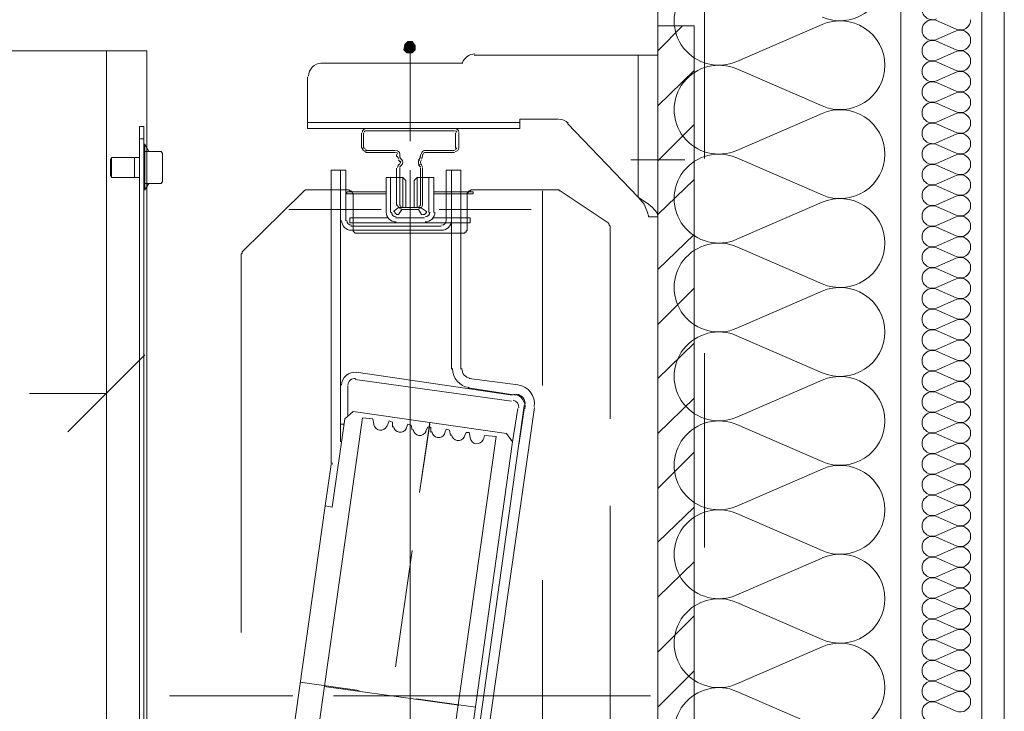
# Model space of a CAD drawing. Header units: millimetres. Extents: x 204754 to 495640, y -178579 to -98814.
# Tile 46 of 179: x 220540 to 221147, y -124961 to -124534. Entities that reach past the tile are written whole.
import ezdxf

# ---------------------------------------------------------------- set-up
doc = ezdxf.new("R2010")
doc.units = ezdxf.units.MM
doc.header["$MEASUREMENT"] = 0
doc.linetypes.add('Przerywana', pattern=[240, 120, -120])
doc.layers.get('0').update_dxf_attribs({"color": 252, "lineweight": 5})
for name, color, linetype, lineweight in [('Nowe_320-W Umeblowanie_Nr_pióra__103', 252, 'Continuous', 5), ('Nowe_320-W Umeblowanie_Nr_pióra__181', 252, 'Continuous', 5), ('Nowe_820-G Rysunki Obrazki_Nr_pióra__1', 252, 'Continuous', 5), ('Nowe_820-G Rysunki Obrazki_Nr_pióra__161', 252, 'Continuous', 5), ('Nowe_820-G Rysunki Obrazki_Nr_pióra__27', 252, 'Continuous', 5), ('Nowe_Nowe_220(1)-A Ściany zewnętrzne_Nr_pióra__103', 252, 'Continuous', 5), ('Nowe_Nowe_220(1)-A Ściany zewnętrzne_Nr_pióra__57', 252, 'Continuous', 5)]:
    doc.layers.add(name, color=color, linetype=linetype, lineweight=lineweight)

# ---------------------------------------------------------------- blocks, each defined once
blk = doc.blocks.new('podkład 20251118')
at = {"layer": 'Nowe_820-G Rysunki Obrazki_Nr_pióra__1', "linetype": 'Continuous', "lineweight": 5}
for points in [[(220777.6, -124549.26), (220776.96, -124552.46), (220780.8, -124551.18)], [(220776.96, -124552.46), (220778.88, -124554.37), (220780.8, -124551.18)], [(220780.8, -124551.18), (220779.52, -124547.34), (220777.6, -124549.26)], [(220778.88, -124554.37), (220782.07, -124554.37), (220780.8, -124551.18)], [(220782.07, -124547.34), (220779.52, -124547.34), (220780.8, -124551.18)], [(220783.99, -124549.9), (220782.07, -124547.34), (220780.8, -124551.18)], [(220780.8, -124551.18), (220783.99, -124552.46), (220783.99, -124549.9)], [(220782.07, -124554.37), (220783.99, -124552.46), (220780.8, -124551.18)]]:
    blk.add_hatch(color=252, dxfattribs=at).paths.add_polyline_path(points)
at = {"color": 252, "linetype": 'Continuous', "lineweight": 5}
for p, q in [((220569.66, -124788.15), (220617.16, -124740.65)), ((220593.41, -124764.4), (220545.91, -124764.4))]:
    blk.add_line(p, q, dxfattribs=at)
at = {"layer": 'Nowe_320-W Umeblowanie_Nr_pióra__103', "color": 252, "linetype": 'Continuous', "lineweight": 5}
for p, q in [((221035, -124536.83), (220982.47, -124559.64)), ((220982.47, -124564.25), (221035, -124587.07)), ((221035, -124591.68), (220982.47, -124614.5)), ((220982.47, -124619.1), (221035, -124641.92)), ((221035, -124646.53), (220982.47, -124669.35)), ((220982.47, -124673.96), (221035, -124696.77)), ((221035, -124701.38), (220982.47, -124724.2)), ((220982.47, -124728.81), (221035, -124751.63)), ((221035, -124756.23), (220982.47, -124779.05)), ((220982.47, -124783.66), (221035, -124806.48)), ((221035, -124811.09), (220982.47, -124833.9)), ((220982.47, -124838.51), (221035, -124861.33)), ((221035, -124865.94), (220982.47, -124888.76)), ((220982.47, -124893.36), (221035, -124916.18)), ((221035, -124920.79), (220982.47, -124943.61)), ((220982.47, -124948.22), (221035, -124971.04))]:
    blk.add_line(p, q, dxfattribs=at)
at = {"layer": 'Nowe_320-W Umeblowanie_Nr_pióra__103', "color": 252, "linetype": 'Continuous', "lineweight": 5, "extrusion": (0, 0, -1)}
for centre, major_axis, start_param, end_param in [((220971.38, -124534.52), (-27.65, 0), 4.299595, 8.266775), ((221046.09, -124507.1), (27.65, 0), 0, 1.98359), ((221046.09, -124561.95), (27.65, 0), 4.299596, 6.283185), ((220971.38, -124589.37), (-27.65, 0), 4.299595, 8.266775), ((221046.09, -124561.95), (27.65, 0), 0, 1.98359), ((221046.09, -124616.8), (27.65, 0), 4.299596, 6.283185), ((220971.38, -124644.23), (27.65, 0), 1.158002, 5.125182), ((221046.09, -124616.8), (27.65, 0), 0, 1.98359), ((221046.09, -124671.65), (-27.65, 0), 1.158003, 3.141593), ((220971.38, -124699.08), (-27.65, 0), 4.299595, 8.266775), ((221046.09, -124671.65), (27.65, 0), 0, 1.98359), ((221046.09, -124726.5), (-27.65, 0), 1.158003, 3.141593), ((220971.38, -124753.93), (-27.65, 0), 4.299595, 8.266775), ((221046.09, -124726.51), (27.65, 0), 0, 1.98359), ((221046.09, -124781.36), (27.65, 0), 4.299596, 6.283185), ((220971.38, -124808.78), (-27.65, 0), 4.299595, 8.266775), ((221046.09, -124781.36), (27.65, 0), 0, 1.98359), ((221046.09, -124836.21), (27.65, 0), 4.299596, 6.283185), ((220971.38, -124863.63), (27.65, 0), 1.158002, 5.125182), ((221046.09, -124836.21), (27.65, 0), 0, 1.98359), ((221046.09, -124891.06), (-27.65, 0), 1.158003, 3.141593), ((220971.38, -124918.49), (-27.65, 0), 4.299595, 8.266775), ((221046.09, -124891.06), (27.65, 0), 0, 1.98359), ((221046.09, -124945.91), (-27.65, 0), 1.158003, 3.141593), ((220971.38, -124973.34), (-27.65, 0), 4.299595, 8.266775), ((221046.09, -124945.91), (27.65, 0), 0, 1.98359)]:
    blk.add_ellipse(centre, major_axis=major_axis, ratio=0.991967, start_param=start_param, end_param=end_param, dxfattribs=at)
at = {"layer": 'Nowe_320-W Umeblowanie_Nr_pióra__181', "color": 252, "linetype": 'Continuous', "lineweight": 5}
for p, q in [((221105.67, -124534.41), (221117.8, -124539.71)), ((221105.67, -124534.41), (221117.8, -124539.71)), ((221105.67, -124534.41), (221117.8, -124539.71)), ((221117.8, -124540.78), (221105.67, -124546.08)), ((221117.8, -124540.78), (221105.67, -124546.08)), ((221117.8, -124540.78), (221105.67, -124546.08)), ((221105.67, -124547.15), (221117.8, -124552.46)), ((221105.67, -124547.15), (221117.8, -124552.46)), ((221105.67, -124547.15), (221117.8, -124552.46)), ((221117.8, -124553.53), (221105.67, -124558.83)), ((221117.8, -124553.53), (221105.67, -124558.83)), ((221117.8, -124553.53), (221105.67, -124558.83)), ((221105.67, -124559.9), (221117.8, -124565.21)), ((221105.67, -124559.9), (221117.8, -124565.21)), ((221105.67, -124559.9), (221117.8, -124565.21)), ((221117.8, -124566.28), (221105.67, -124571.58)), ((221117.8, -124566.28), (221105.67, -124571.58)), ((221117.8, -124566.28), (221105.67, -124571.58)), ((221105.67, -124572.65), (221117.8, -124577.95)), ((221105.67, -124572.65), (221117.8, -124577.95)), ((221105.67, -124572.65), (221117.8, -124577.95)), ((221117.8, -124579.02), (221105.67, -124584.33)), ((221117.8, -124579.02), (221105.67, -124584.33)), ((221117.8, -124579.02), (221105.67, -124584.33)), ((221105.67, -124585.4), (221117.8, -124590.7)), ((221105.67, -124585.4), (221117.8, -124590.7)), ((221105.67, -124585.4), (221117.8, -124590.7)), ((221117.8, -124591.77), (221105.67, -124597.08)), ((221117.8, -124591.77), (221105.67, -124597.08)), ((221117.8, -124591.77), (221105.67, -124597.08)), ((221105.67, -124598.15), (221117.8, -124603.45)), ((221105.67, -124598.15), (221117.8, -124603.45)), ((221105.67, -124598.15), (221117.8, -124603.45)), ((221117.8, -124604.52), (221105.67, -124609.82)), ((221117.8, -124604.52), (221105.67, -124609.82)), ((221117.8, -124604.52), (221105.67, -124609.82)), ((221105.67, -124610.9), (221117.8, -124616.2)), ((221105.67, -124610.9), (221117.8, -124616.2)), ((221105.67, -124610.9), (221117.8, -124616.2)), ((221117.8, -124617.27), (221105.67, -124622.57)), ((221117.8, -124617.27), (221105.67, -124622.57)), ((221117.8, -124617.27), (221105.67, -124622.57)), ((221105.67, -124623.64), (221117.8, -124628.95)), ((221105.67, -124623.64), (221117.8, -124628.95)), ((221105.67, -124623.64), (221117.8, -124628.95)), ((221117.8, -124630.02), (221105.67, -124635.32)), ((221117.8, -124630.02), (221105.67, -124635.32)), ((221117.8, -124630.02), (221105.67, -124635.32)), ((221105.67, -124636.39), (221117.8, -124641.7)), ((221105.67, -124636.39), (221117.8, -124641.7)), ((221105.67, -124636.39), (221117.8, -124641.7)), ((221117.8, -124642.77), (221105.67, -124648.07)), ((221117.8, -124642.77), (221105.67, -124648.07)), ((221117.8, -124642.77), (221105.67, -124648.07)), ((221105.67, -124649.14), (221117.8, -124654.44)), ((221105.67, -124649.14), (221117.8, -124654.44)), ((221105.67, -124649.14), (221117.8, -124654.44)), ((221117.8, -124655.51), (221105.67, -124660.82)), ((221117.8, -124655.51), (221105.67, -124660.82)), ((221117.8, -124655.51), (221105.67, -124660.82)), ((221105.67, -124661.89), (221117.8, -124667.19)), ((221105.67, -124661.89), (221117.8, -124667.19)), ((221105.67, -124661.89), (221117.8, -124667.19)), ((221117.8, -124668.26), (221105.67, -124673.57)), ((221117.8, -124668.26), (221105.67, -124673.57)), ((221117.8, -124668.26), (221105.67, -124673.57)), ((221105.67, -124674.64), (221117.8, -124679.94)), ((221105.67, -124674.64), (221117.8, -124679.94)), ((221105.67, -124674.64), (221117.8, -124679.94)), ((221117.8, -124681.01), (221105.67, -124686.31)), ((221117.8, -124681.01), (221105.67, -124686.31)), ((221117.8, -124681.01), (221105.67, -124686.31)), ((221105.67, -124687.39), (221117.8, -124692.69)), ((221105.67, -124687.39), (221117.8, -124692.69)), ((221105.67, -124687.39), (221117.8, -124692.69)), ((221117.8, -124693.76), (221105.67, -124699.06)), ((221117.8, -124693.76), (221105.67, -124699.06)), ((221117.8, -124693.76), (221105.67, -124699.06)), ((221105.67, -124700.13), (221117.8, -124705.44)), ((221105.67, -124700.13), (221117.8, -124705.44)), ((221105.67, -124700.13), (221117.8, -124705.44)), ((221117.8, -124706.51), (221105.67, -124711.81)), ((221117.8, -124706.51), (221105.67, -124711.81)), ((221117.8, -124706.51), (221105.67, -124711.81)), ((221105.67, -124712.88), (221117.8, -124718.18)), ((221105.67, -124712.88), (221117.8, -124718.18)), ((221105.67, -124712.88), (221117.8, -124718.18)), ((221117.8, -124719.26), (221105.67, -124724.56)), ((221117.8, -124719.26), (221105.67, -124724.56)), ((221117.8, -124719.26), (221105.67, -124724.56)), ((221105.67, -124725.63), (221117.8, -124730.93)), ((221105.67, -124725.63), (221117.8, -124730.93)), ((221105.67, -124725.63), (221117.8, -124730.93)), ((221117.8, -124732), (221105.67, -124737.31)), ((221117.8, -124732), (221105.67, -124737.31)), ((221117.8, -124732), (221105.67, -124737.31)), ((221105.67, -124738.38), (221117.8, -124743.68)), ((221105.67, -124738.38), (221117.8, -124743.68)), ((221105.67, -124738.38), (221117.8, -124743.68)), ((221117.8, -124744.75), (221105.67, -124750.06)), ((221117.8, -124744.75), (221105.67, -124750.06)), ((221117.8, -124744.75), (221105.67, -124750.06)), ((221105.67, -124751.13), (221117.8, -124756.43)), ((221105.67, -124751.13), (221117.8, -124756.43)), ((221105.67, -124751.13), (221117.8, -124756.43)), ((221117.8, -124757.5), (221105.67, -124762.8)), ((221117.8, -124757.5), (221105.67, -124762.8)), ((221117.8, -124757.5), (221105.67, -124762.8)), ((221105.67, -124763.87), (221117.8, -124769.18)), ((221105.67, -124763.87), (221117.8, -124769.18)), ((221105.67, -124763.87), (221117.8, -124769.18)), ((221117.8, -124770.25), (221105.67, -124775.55)), ((221117.8, -124770.25), (221105.67, -124775.55)), ((221117.8, -124770.25), (221105.67, -124775.55)), ((221105.67, -124776.62), (221117.8, -124781.93)), ((221105.67, -124776.62), (221117.8, -124781.93)), ((221105.67, -124776.62), (221117.8, -124781.93)), ((221117.8, -124783), (221105.67, -124788.3)), ((221117.8, -124783), (221105.67, -124788.3)), ((221117.8, -124783), (221105.67, -124788.3)), ((221105.67, -124789.37), (221117.8, -124794.67)), ((221105.67, -124789.37), (221117.8, -124794.67)), ((221105.67, -124789.37), (221117.8, -124794.67)), ((221117.8, -124795.74), (221105.67, -124801.05)), ((221117.8, -124795.74), (221105.67, -124801.05)), ((221117.8, -124795.74), (221105.67, -124801.05)), ((221105.67, -124802.12), (221117.8, -124807.42)), ((221105.67, -124802.12), (221117.8, -124807.42)), ((221105.67, -124802.12), (221117.8, -124807.42)), ((221117.8, -124808.49), (221105.67, -124813.8)), ((221117.8, -124808.49), (221105.67, -124813.8)), ((221117.8, -124808.49), (221105.67, -124813.8)), ((221105.67, -124814.87), (221117.8, -124820.17)), ((221105.67, -124814.87), (221117.8, -124820.17)), ((221105.67, -124814.87), (221117.8, -124820.17)), ((221117.8, -124821.24), (221105.67, -124826.54)), ((221117.8, -124821.24), (221105.67, -124826.54)), ((221117.8, -124821.24), (221105.67, -124826.54)), ((221105.67, -124827.62), (221117.8, -124832.92)), ((221105.67, -124827.62), (221117.8, -124832.92)), ((221105.67, -124827.62), (221117.8, -124832.92)), ((221117.8, -124833.99), (221105.67, -124839.29)), ((221117.8, -124833.99), (221105.67, -124839.29)), ((221117.8, -124833.99), (221105.67, -124839.29)), ((221105.67, -124840.36), (221117.8, -124845.67)), ((221105.67, -124840.36), (221117.8, -124845.67)), ((221105.67, -124840.36), (221117.8, -124845.67)), ((221117.8, -124846.74), (221105.67, -124852.04)), ((221117.8, -124846.74), (221105.67, -124852.04)), ((221117.8, -124846.74), (221105.67, -124852.04)), ((221105.67, -124853.11), (221117.8, -124858.42)), ((221105.67, -124853.11), (221117.8, -124858.42)), ((221105.67, -124853.11), (221117.8, -124858.42)), ((221117.8, -124859.49), (221105.67, -124864.79)), ((221117.8, -124859.49), (221105.67, -124864.79)), ((221117.8, -124859.49), (221105.67, -124864.79)), ((221105.67, -124865.86), (221117.8, -124871.16)), ((221105.67, -124865.86), (221117.8, -124871.16)), ((221105.67, -124865.86), (221117.8, -124871.16)), ((221117.8, -124872.23), (221105.67, -124877.54)), ((221117.8, -124872.23), (221105.67, -124877.54)), ((221117.8, -124872.23), (221105.67, -124877.54)), ((221105.67, -124878.61), (221117.8, -124883.91)), ((221105.67, -124878.61), (221117.8, -124883.91)), ((221105.67, -124878.61), (221117.8, -124883.91)), ((221117.8, -124884.98), (221105.67, -124890.29)), ((221117.8, -124884.98), (221105.67, -124890.29)), ((221117.8, -124884.98), (221105.67, -124890.29)), ((221105.67, -124891.36), (221117.8, -124896.66)), ((221105.67, -124891.36), (221117.8, -124896.66)), ((221105.67, -124891.36), (221117.8, -124896.66)), ((221117.8, -124897.73), (221105.67, -124903.03)), ((221117.8, -124897.73), (221105.67, -124903.03)), ((221117.8, -124897.73), (221105.67, -124903.03)), ((221105.67, -124904.11), (221117.8, -124909.41)), ((221105.67, -124904.11), (221117.8, -124909.41)), ((221105.67, -124904.11), (221117.8, -124909.41)), ((221117.8, -124910.48), (221105.67, -124915.78)), ((221117.8, -124910.48), (221105.67, -124915.78)), ((221117.8, -124910.48), (221105.67, -124915.78)), ((221105.67, -124916.85), (221117.8, -124922.16)), ((221105.67, -124916.85), (221117.8, -124922.16)), ((221105.67, -124916.85), (221117.8, -124922.16)), ((221117.8, -124923.23), (221105.67, -124928.53)), ((221117.8, -124923.23), (221105.67, -124928.53)), ((221117.8, -124923.23), (221105.67, -124928.53)), ((221105.67, -124929.6), (221117.8, -124934.9)), ((221105.67, -124929.6), (221117.8, -124934.9)), ((221105.67, -124929.6), (221117.8, -124934.9)), ((221117.8, -124935.98), (221105.67, -124941.28)), ((221117.8, -124935.98), (221105.67, -124941.28)), ((221117.8, -124935.98), (221105.67, -124941.28)), ((221105.67, -124942.35), (221117.8, -124947.65)), ((221105.67, -124942.35), (221117.8, -124947.65)), ((221105.67, -124942.35), (221117.8, -124947.65)), ((221117.8, -124948.72), (221105.67, -124954.03)), ((221117.8, -124948.72), (221105.67, -124954.03)), ((221117.8, -124948.72), (221105.67, -124954.03)), ((221105.67, -124955.1), (221117.8, -124960.4)), ((221105.67, -124955.1), (221117.8, -124960.4)), ((221105.67, -124955.1), (221117.8, -124960.4))]:
    blk.add_line(p, q, dxfattribs=at)
at = {"layer": 'Nowe_320-W Umeblowanie_Nr_pióra__181', "color": 252, "linetype": 'Continuous', "lineweight": 5, "extrusion": (0, 0, -1)}
for centre, major_axis, start_param, end_param in [((221103.12, -124527.5), (-6.38, 0), 4.299595, 8.266775), ((221103.12, -124527.5), (-6.38, 0), 4.299595, 8.266775), ((221103.12, -124527.5), (-6.38, 0), 4.299595, 8.266775), ((221103.12, -124540.24), (6.38, 0), 1.158002, 5.125182), ((221103.12, -124540.24), (6.38, 0), 1.158002, 5.125182), ((221103.12, -124540.24), (6.38, 0), 1.158002, 5.125182), ((221120.35, -124533.87), (-6.38, 0), 3.141593, 5.125182), ((221120.35, -124533.87), (-6.38, 0), 3.141593, 5.125182), ((221120.35, -124533.87), (-6.38, 0), 3.141593, 5.125182), ((221120.35, -124546.62), (-6.38, 0), 1.158003, 3.141593), ((221120.35, -124546.62), (-6.38, 0), 1.158003, 3.141593), ((221120.35, -124546.62), (-6.38, 0), 1.158003, 3.141593), ((221103.12, -124552.99), (-6.38, 0), 4.299595, 8.266775), ((221103.12, -124552.99), (-6.38, 0), 4.299595, 8.266775), ((221103.12, -124552.99), (-6.38, 0), 4.299595, 8.266775), ((221120.35, -124546.62), (6.38, 0), 0, 1.98359), ((221120.35, -124546.62), (6.38, 0), 0, 1.98359), ((221120.35, -124546.62), (6.38, 0), 0, 1.98359), ((221120.35, -124559.37), (-6.38, 0), 1.158003, 3.141593), ((221120.35, -124559.37), (-6.38, 0), 1.158003, 3.141593), ((221120.35, -124559.37), (-6.38, 0), 1.158003, 3.141593), ((221103.12, -124565.74), (-6.38, 0), 4.299595, 8.266775), ((221103.12, -124565.74), (-6.38, 0), 4.299595, 8.266775), ((221103.12, -124565.74), (-6.38, 0), 4.299595, 8.266775), ((221120.35, -124559.37), (-6.38, 0), 3.141593, 5.125182), ((221120.35, -124559.37), (-6.38, 0), 3.141593, 5.125182), ((221120.35, -124559.37), (-6.38, 0), 3.141593, 5.125182), ((221120.35, -124572.12), (-6.38, 0), 1.158003, 3.141593), ((221120.35, -124572.12), (-6.38, 0), 1.158003, 3.141593), ((221120.35, -124572.12), (-6.38, 0), 1.158003, 3.141593), ((221103.12, -124578.49), (-6.38, 0), 4.299595, 8.266775), ((221103.12, -124578.49), (-6.38, 0), 4.299595, 8.266775), ((221103.12, -124578.49), (-6.38, 0), 4.299595, 8.266775), ((221120.35, -124572.12), (-6.38, 0), 3.141593, 5.125182), ((221120.35, -124572.12), (-6.38, 0), 3.141593, 5.125182), ((221120.35, -124572.12), (-6.38, 0), 3.141593, 5.125182), ((221120.35, -124584.86), (-6.38, 0), 1.158003, 3.141593), ((221120.35, -124584.86), (-6.38, 0), 1.158003, 3.141593), ((221120.35, -124584.86), (-6.38, 0), 1.158003, 3.141593), ((221103.12, -124591.24), (-6.38, 0), 4.299595, 8.266775), ((221103.12, -124591.24), (-6.38, 0), 4.299595, 8.266775), ((221103.12, -124591.24), (-6.38, 0), 4.299595, 8.266775), ((221120.35, -124584.86), (6.38, 0), 0, 1.98359), ((221120.35, -124584.86), (6.38, 0), 0, 1.98359), ((221120.35, -124584.86), (6.38, 0), 0, 1.98359), ((221120.35, -124597.61), (-6.38, 0), 1.158003, 3.141593), ((221120.35, -124597.61), (-6.38, 0), 1.158003, 3.141593), ((221120.35, -124597.61), (-6.38, 0), 1.158003, 3.141593), ((221103.12, -124603.99), (-6.38, 0), 4.299595, 8.266775), ((221103.12, -124603.99), (-6.38, 0), 4.299595, 8.266775), ((221103.12, -124603.99), (-6.38, 0), 4.299595, 8.266775), ((221120.35, -124597.61), (-6.38, 0), 3.141593, 5.125182), ((221120.35, -124597.61), (-6.38, 0), 3.141593, 5.125182), ((221120.35, -124597.61), (-6.38, 0), 3.141593, 5.125182), ((221120.35, -124610.36), (-6.38, 0), 1.158003, 3.141593), ((221120.35, -124610.36), (-6.38, 0), 1.158003, 3.141593), ((221120.35, -124610.36), (-6.38, 0), 1.158003, 3.141593), ((221103.12, -124616.73), (-6.38, 0), 4.299595, 8.266775), ((221103.12, -124616.73), (-6.38, 0), 4.299595, 8.266775), ((221103.12, -124616.73), (-6.38, 0), 4.299595, 8.266775), ((221120.35, -124610.36), (-6.38, 0), 3.141593, 5.125182), ((221120.35, -124610.36), (-6.38, 0), 3.141593, 5.125182), ((221120.35, -124610.36), (-6.38, 0), 3.141593, 5.125182), ((221120.35, -124623.11), (-6.38, 0), 1.158003, 3.141593), ((221120.35, -124623.11), (-6.38, 0), 1.158003, 3.141593), ((221120.35, -124623.11), (-6.38, 0), 1.158003, 3.141593), ((221103.12, -124629.48), (-6.38, 0), 4.299595, 8.266775), ((221103.12, -124629.48), (-6.38, 0), 4.299595, 8.266775), ((221103.12, -124629.48), (-6.38, 0), 4.299595, 8.266775), ((221120.35, -124623.11), (6.38, 0), 0, 1.98359), ((221120.35, -124623.11), (6.38, 0), 0, 1.98359), ((221120.35, -124623.11), (6.38, 0), 0, 1.98359), ((221120.35, -124635.86), (-6.38, 0), 1.158003, 3.141593), ((221120.35, -124635.86), (-6.38, 0), 1.158003, 3.141593), ((221120.35, -124635.86), (-6.38, 0), 1.158003, 3.141593), ((221103.12, -124642.23), (-6.38, 0), 4.299595, 8.266775), ((221103.12, -124642.23), (-6.38, 0), 4.299595, 8.266775), ((221103.12, -124642.23), (-6.38, 0), 4.299595, 8.266775), ((221120.35, -124635.86), (6.38, 0), 0, 1.98359), ((221120.35, -124635.86), (6.38, 0), 0, 1.98359), ((221120.35, -124635.86), (6.38, 0), 0, 1.98359), ((221120.35, -124648.6), (-6.38, 0), 1.158003, 3.141593), ((221120.35, -124648.6), (-6.38, 0), 1.158003, 3.141593), ((221120.35, -124648.6), (-6.38, 0), 1.158003, 3.141593), ((221103.12, -124654.98), (-6.38, 0), 4.299595, 8.266775), ((221103.12, -124654.98), (-6.38, 0), 4.299595, 8.266775), ((221103.12, -124654.98), (-6.38, 0), 4.299595, 8.266775), ((221120.35, -124648.6), (-6.38, 0), 3.141593, 5.125182), ((221120.35, -124648.6), (-6.38, 0), 3.141593, 5.125182), ((221120.35, -124648.6), (-6.38, 0), 3.141593, 5.125182), ((221120.35, -124661.35), (-6.38, 0), 1.158003, 3.141593), ((221120.35, -124661.35), (-6.38, 0), 1.158003, 3.141593), ((221120.35, -124661.35), (-6.38, 0), 1.158003, 3.141593), ((221103.12, -124667.73), (-6.38, 0), 4.299595, 8.266775), ((221103.12, -124667.73), (-6.38, 0), 4.299595, 8.266775), ((221103.12, -124667.73), (-6.38, 0), 4.299595, 8.266775), ((221120.35, -124661.35), (6.38, 0), 0, 1.98359), ((221120.35, -124661.35), (6.38, 0), 0, 1.98359), ((221120.35, -124661.35), (6.38, 0), 0, 1.98359), ((221120.35, -124674.1), (-6.38, 0), 1.158003, 3.141593), ((221120.35, -124674.1), (-6.38, 0), 1.158003, 3.141593), ((221120.35, -124674.1), (-6.38, 0), 1.158003, 3.141593), ((221103.12, -124680.48), (-6.38, 0), 4.299595, 8.266775), ((221103.12, -124680.48), (-6.38, 0), 4.299595, 8.266775), ((221103.12, -124680.48), (-6.38, 0), 4.299595, 8.266775), ((221120.35, -124674.1), (6.38, 0), 0, 1.98359), ((221120.35, -124674.1), (6.38, 0), 0, 1.98359), ((221120.35, -124674.1), (6.38, 0), 0, 1.98359), ((221120.35, -124686.85), (-6.38, 0), 1.158003, 3.141593), ((221120.35, -124686.85), (-6.38, 0), 1.158003, 3.141593), ((221120.35, -124686.85), (-6.38, 0), 1.158003, 3.141593), ((221103.12, -124693.22), (-6.38, 0), 4.299595, 8.266775), ((221103.12, -124693.22), (-6.38, 0), 4.299595, 8.266775), ((221103.12, -124693.22), (-6.38, 0), 4.299595, 8.266775), ((221120.35, -124686.85), (-6.38, 0), 3.141593, 5.125182), ((221120.35, -124686.85), (-6.38, 0), 3.141593, 5.125182), ((221120.35, -124686.85), (-6.38, 0), 3.141593, 5.125182), ((221120.35, -124699.6), (-6.38, 0), 1.158003, 3.141593), ((221120.35, -124699.6), (-6.38, 0), 1.158003, 3.141593), ((221120.35, -124699.6), (-6.38, 0), 1.158003, 3.141593), ((221103.12, -124705.97), (-6.38, 0), 4.299595, 8.266775), ((221103.12, -124705.97), (-6.38, 0), 4.299595, 8.266775), ((221103.12, -124705.97), (-6.38, 0), 4.299595, 8.266775), ((221120.35, -124699.6), (-6.38, 0), 3.141593, 5.125182), ((221120.35, -124699.6), (-6.38, 0), 3.141593, 5.125182), ((221120.35, -124699.6), (-6.38, 0), 3.141593, 5.125182), ((221120.35, -124712.35), (-6.38, 0), 1.158003, 3.141593), ((221120.35, -124712.35), (-6.38, 0), 1.158003, 3.141593), ((221120.35, -124712.35), (-6.38, 0), 1.158003, 3.141593), ((221103.12, -124718.72), (-6.38, 0), 4.299595, 8.266775), ((221103.12, -124718.72), (-6.38, 0), 4.299595, 8.266775), ((221103.12, -124718.72), (-6.38, 0), 4.299595, 8.266775), ((221120.35, -124712.35), (6.38, 0), 0, 1.98359), ((221120.35, -124712.35), (6.38, 0), 0, 1.98359), ((221120.35, -124712.35), (6.38, 0), 0, 1.98359), ((221120.35, -124725.09), (-6.38, 0), 1.158003, 3.141593), ((221120.35, -124725.09), (-6.38, 0), 1.158003, 3.141593), ((221120.35, -124725.09), (-6.38, 0), 1.158003, 3.141593), ((221103.12, -124731.47), (-6.38, 0), 4.299595, 8.266775), ((221103.12, -124731.47), (-6.38, 0), 4.299595, 8.266775), ((221103.12, -124731.47), (-6.38, 0), 4.299595, 8.266775), ((221120.35, -124725.09), (-6.38, 0), 3.141593, 5.125182), ((221120.35, -124725.09), (-6.38, 0), 3.141593, 5.125182), ((221120.35, -124725.09), (-6.38, 0), 3.141593, 5.125182), ((221120.35, -124737.84), (-6.38, 0), 1.158003, 3.141593), ((221120.35, -124737.84), (-6.38, 0), 1.158003, 3.141593), ((221120.35, -124737.84), (-6.38, 0), 1.158003, 3.141593), ((221103.12, -124744.22), (-6.38, 0), 4.299595, 8.266775), ((221103.12, -124744.22), (-6.38, 0), 4.299595, 8.266775), ((221103.12, -124744.22), (-6.38, 0), 4.299595, 8.266775), ((221120.35, -124737.84), (-6.38, 0), 3.141593, 5.125182), ((221120.35, -124737.84), (-6.38, 0), 3.141593, 5.125182), ((221120.35, -124737.84), (-6.38, 0), 3.141593, 5.125182), ((221120.35, -124750.59), (-6.38, 0), 1.158003, 3.141593), ((221120.35, -124750.59), (-6.38, 0), 1.158003, 3.141593), ((221120.35, -124750.59), (-6.38, 0), 1.158003, 3.141593), ((221103.12, -124756.96), (-6.38, 0), 4.299595, 8.266775), ((221103.12, -124756.96), (-6.38, 0), 4.299595, 8.266775), ((221103.12, -124756.96), (-6.38, 0), 4.299595, 8.266775), ((221120.35, -124750.59), (6.38, 0), 0, 1.98359), ((221120.35, -124750.59), (6.38, 0), 0, 1.98359), ((221120.35, -124750.59), (6.38, 0), 0, 1.98359), ((221120.35, -124763.34), (-6.38, 0), 1.158003, 3.141593), ((221120.35, -124763.34), (-6.38, 0), 1.158003, 3.141593), ((221120.35, -124763.34), (-6.38, 0), 1.158003, 3.141593), ((221103.12, -124769.71), (-6.38, 0), 4.299595, 8.266775), ((221103.12, -124769.71), (-6.38, 0), 4.299595, 8.266775), ((221103.12, -124769.71), (-6.38, 0), 4.299595, 8.266775), ((221120.35, -124763.34), (-6.38, 0), 3.141593, 5.125182), ((221120.35, -124763.34), (-6.38, 0), 3.141593, 5.125182), ((221120.35, -124763.34), (-6.38, 0), 3.141593, 5.125182), ((221120.35, -124776.09), (-6.38, 0), 1.158003, 3.141593), ((221120.35, -124776.09), (-6.38, 0), 1.158003, 3.141593), ((221120.35, -124776.09), (-6.38, 0), 1.158003, 3.141593), ((221103.12, -124782.46), (6.38, 0), 1.158002, 5.125182), ((221103.12, -124782.46), (6.38, 0), 1.158002, 5.125182), ((221103.12, -124782.46), (6.38, 0), 1.158002, 5.125182), ((221120.35, -124776.09), (-6.38, 0), 3.141593, 5.125182), ((221120.35, -124776.09), (-6.38, 0), 3.141593, 5.125182), ((221120.35, -124776.09), (-6.38, 0), 3.141593, 5.125182), ((221120.35, -124788.84), (-6.38, 0), 1.158003, 3.141593), ((221120.35, -124788.84), (-6.38, 0), 1.158003, 3.141593), ((221120.35, -124788.84), (-6.38, 0), 1.158003, 3.141593), ((221103.12, -124795.21), (-6.38, 0), 4.299595, 8.266775), ((221103.12, -124795.21), (-6.38, 0), 4.299595, 8.266775), ((221103.12, -124795.21), (-6.38, 0), 4.299595, 8.266775), ((221120.35, -124788.84), (6.38, 0), 0, 1.98359), ((221120.35, -124788.84), (6.38, 0), 0, 1.98359), ((221120.35, -124788.84), (6.38, 0), 0, 1.98359), ((221120.35, -124801.58), (-6.38, 0), 1.158003, 3.141593), ((221120.35, -124801.58), (-6.38, 0), 1.158003, 3.141593), ((221120.35, -124801.58), (-6.38, 0), 1.158003, 3.141593), ((221103.12, -124807.96), (-6.38, 0), 4.299595, 8.266775), ((221103.12, -124807.96), (-6.38, 0), 4.299595, 8.266775), ((221103.12, -124807.96), (-6.38, 0), 4.299595, 8.266775), ((221120.35, -124801.58), (-6.38, 0), 3.141593, 5.125182), ((221120.35, -124801.58), (-6.38, 0), 3.141593, 5.125182), ((221120.35, -124801.58), (-6.38, 0), 3.141593, 5.125182), ((221120.35, -124814.33), (-6.38, 0), 1.158003, 3.141593), ((221120.35, -124814.33), (-6.38, 0), 1.158003, 3.141593), ((221120.35, -124814.33), (-6.38, 0), 1.158003, 3.141593), ((221103.12, -124820.71), (-6.38, 0), 4.299595, 8.266775), ((221103.12, -124820.71), (-6.38, 0), 4.299595, 8.266775), ((221103.12, -124820.71), (-6.38, 0), 4.299595, 8.266775), ((221120.35, -124814.33), (-6.38, 0), 3.141593, 5.125182), ((221120.35, -124814.33), (-6.38, 0), 3.141593, 5.125182), ((221120.35, -124814.33), (-6.38, 0), 3.141593, 5.125182), ((221120.35, -124827.08), (-6.38, 0), 1.158003, 3.141593), ((221120.35, -124827.08), (-6.38, 0), 1.158003, 3.141593), ((221120.35, -124827.08), (-6.38, 0), 1.158003, 3.141593), ((221103.12, -124833.45), (-6.38, 0), 4.299595, 8.266775), ((221103.12, -124833.45), (-6.38, 0), 4.299595, 8.266775), ((221103.12, -124833.45), (-6.38, 0), 4.299595, 8.266775), ((221120.35, -124827.08), (6.38, 0), 0, 1.98359), ((221120.35, -124827.08), (6.38, 0), 0, 1.98359), ((221120.35, -124827.08), (6.38, 0), 0, 1.98359), ((221120.35, -124839.83), (-6.38, 0), 1.158003, 3.141593), ((221120.35, -124839.83), (-6.38, 0), 1.158003, 3.141593), ((221120.35, -124839.83), (-6.38, 0), 1.158003, 3.141593), ((221103.12, -124846.2), (-6.38, 0), 4.299595, 8.266775), ((221103.12, -124846.2), (-6.38, 0), 4.299595, 8.266775), ((221103.12, -124846.2), (-6.38, 0), 4.299595, 8.266775), ((221120.35, -124839.83), (-6.38, 0), 3.141593, 5.125182), ((221120.35, -124839.83), (-6.38, 0), 3.141593, 5.125182), ((221120.35, -124839.83), (-6.38, 0), 3.141593, 5.125182), ((221120.35, -124852.58), (-6.38, 0), 1.158003, 3.141593), ((221120.35, -124852.58), (-6.38, 0), 1.158003, 3.141593), ((221120.35, -124852.58), (-6.38, 0), 1.158003, 3.141593), ((221103.12, -124858.95), (-6.38, 0), 4.299595, 8.266775), ((221103.12, -124858.95), (-6.38, 0), 4.299595, 8.266775), ((221103.12, -124858.95), (-6.38, 0), 4.299595, 8.266775), ((221120.35, -124852.58), (-6.38, 0), 3.141593, 5.125182), ((221120.35, -124852.58), (-6.38, 0), 3.141593, 5.125182), ((221120.35, -124852.58), (-6.38, 0), 3.141593, 5.125182), ((221120.35, -124865.32), (-6.38, 0), 1.158003, 3.141593), ((221120.35, -124865.32), (-6.38, 0), 1.158003, 3.141593), ((221120.35, -124865.32), (-6.38, 0), 1.158003, 3.141593), ((221103.12, -124871.7), (-6.38, 0), 4.299595, 8.266775), ((221103.12, -124871.7), (-6.38, 0), 4.299595, 8.266775), ((221103.12, -124871.7), (-6.38, 0), 4.299595, 8.266775), ((221120.35, -124865.32), (6.38, 0), 0, 1.98359), ((221120.35, -124865.32), (6.38, 0), 0, 1.98359), ((221120.35, -124865.32), (6.38, 0), 0, 1.98359), ((221120.35, -124878.07), (-6.38, 0), 1.158003, 3.141593), ((221120.35, -124878.07), (-6.38, 0), 1.158003, 3.141593), ((221120.35, -124878.07), (-6.38, 0), 1.158003, 3.141593), ((221103.12, -124884.45), (-6.38, 0), 4.299595, 8.266775), ((221103.12, -124884.45), (-6.38, 0), 4.299595, 8.266775), ((221103.12, -124884.45), (-6.38, 0), 4.299595, 8.266775), ((221120.35, -124878.07), (6.38, 0), 0, 1.98359), ((221120.35, -124878.07), (6.38, 0), 0, 1.98359), ((221120.35, -124878.07), (6.38, 0), 0, 1.98359), ((221120.35, -124890.82), (-6.38, 0), 1.158003, 3.141593), ((221120.35, -124890.82), (-6.38, 0), 1.158003, 3.141593), ((221120.35, -124890.82), (-6.38, 0), 1.158003, 3.141593), ((221103.12, -124897.2), (-6.38, 0), 4.299595, 8.266775), ((221103.12, -124897.2), (-6.38, 0), 4.299595, 8.266775), ((221103.12, -124897.2), (-6.38, 0), 4.299595, 8.266775), ((221120.35, -124890.82), (-6.38, 0), 3.141593, 5.125182), ((221120.35, -124890.82), (-6.38, 0), 3.141593, 5.125182), ((221120.35, -124890.82), (-6.38, 0), 3.141593, 5.125182), ((221120.35, -124903.57), (-6.38, 0), 1.158003, 3.141593), ((221120.35, -124903.57), (-6.38, 0), 1.158003, 3.141593), ((221120.35, -124903.57), (-6.38, 0), 1.158003, 3.141593), ((221103.12, -124909.94), (-6.38, 0), 4.299595, 8.266775), ((221103.12, -124909.94), (-6.38, 0), 4.299595, 8.266775), ((221103.12, -124909.94), (-6.38, 0), 4.299595, 8.266775), ((221120.35, -124903.57), (6.38, 0), 0, 1.98359), ((221120.35, -124903.57), (6.38, 0), 0, 1.98359), ((221120.35, -124903.57), (6.38, 0), 0, 1.98359), ((221120.35, -124916.32), (-6.38, 0), 1.158003, 3.141593), ((221120.35, -124916.32), (-6.38, 0), 1.158003, 3.141593), ((221120.35, -124916.32), (-6.38, 0), 1.158003, 3.141593), ((221103.12, -124922.69), (-6.38, 0), 4.299595, 8.266775), ((221103.12, -124922.69), (-6.38, 0), 4.299595, 8.266775), ((221103.12, -124922.69), (-6.38, 0), 4.299595, 8.266775), ((221120.35, -124916.32), (6.38, 0), 0, 1.98359), ((221120.35, -124916.32), (6.38, 0), 0, 1.98359), ((221120.35, -124916.32), (6.38, 0), 0, 1.98359), ((221120.35, -124929.07), (-6.38, 0), 1.158003, 3.141593), ((221120.35, -124929.07), (-6.38, 0), 1.158003, 3.141593), ((221120.35, -124929.07), (-6.38, 0), 1.158003, 3.141593), ((221103.12, -124935.44), (-6.38, 0), 4.299595, 8.266775), ((221103.12, -124935.44), (-6.38, 0), 4.299595, 8.266775), ((221103.12, -124935.44), (-6.38, 0), 4.299595, 8.266775), ((221120.35, -124929.07), (-6.38, 0), 3.141593, 5.125182), ((221120.35, -124929.07), (-6.38, 0), 3.141593, 5.125182), ((221120.35, -124929.07), (-6.38, 0), 3.141593, 5.125182), ((221120.35, -124941.81), (-6.38, 0), 1.158003, 3.141593), ((221120.35, -124941.81), (-6.38, 0), 1.158003, 3.141593), ((221120.35, -124941.81), (-6.38, 0), 1.158003, 3.141593), ((221103.12, -124948.19), (-6.38, 0), 4.299595, 8.266775), ((221103.12, -124948.19), (-6.38, 0), 4.299595, 8.266775), ((221103.12, -124948.19), (-6.38, 0), 4.299595, 8.266775), ((221120.35, -124941.81), (-6.38, 0), 3.141593, 5.125182), ((221120.35, -124941.81), (-6.38, 0), 3.141593, 5.125182), ((221120.35, -124941.81), (-6.38, 0), 3.141593, 5.125182), ((221120.35, -124954.56), (-6.38, 0), 1.158003, 3.141593), ((221120.35, -124954.56), (-6.38, 0), 1.158003, 3.141593), ((221120.35, -124954.56), (-6.38, 0), 1.158003, 3.141593), ((221103.12, -124960.94), (-6.38, 0), 4.299595, 8.266775), ((221103.12, -124960.94), (-6.38, 0), 4.299595, 8.266775), ((221103.12, -124960.94), (-6.38, 0), 4.299595, 8.266775), ((221120.35, -124954.56), (6.38, 0), 0, 1.98359), ((221120.35, -124954.56), (6.38, 0), 0, 1.98359), ((221120.35, -124954.56), (6.38, 0), 0, 1.98359)]:
    blk.add_ellipse(centre, major_axis=major_axis, ratio=0.999024, start_param=start_param, end_param=end_param, dxfattribs=at)
at = {"layer": 'Nowe_820-G Rysunki Obrazki_Nr_pióra__1', "color": 252, "linetype": 'Continuous', "lineweight": 5}
for p, q in [((221083.69, -126368.45), (221083.69, -124207.75)), ((220933.64, -124287.69), (220933.64, -126218.44))]:
    blk.add_line(p, q, dxfattribs=at)
at = {"layer": 'Nowe_820-G Rysunki Obrazki_Nr_pióra__161', "color": 252, "linetype": 'Continuous', "lineweight": 5}
for p, q in [((220933.64, -124553.1), (220948.99, -124537.75)), ((220956.03, -124537.75), (220933.64, -124537.75)), ((220933.64, -124537.75), (220933.64, -125537.98)), ((220956.03, -125537.98), (220956.03, -124537.75)), ((220777.6, -124549.26), (220776.96, -124552.46)), ((220776.96, -124552.46), (220780.8, -124551.18)), ((220776.96, -124552.46), (220780.8, -124551.18)), ((220779.52, -124547.34), (220777.6, -124549.26)), ((220777.6, -124549.26), (220780.8, -124551.18)), ((220780.8, -124551.18), (220777.6, -124549.26)), ((220780.8, -124551.18), (220778.88, -124554.37)), ((220780.8, -124551.18), (220778.88, -124554.37)), ((220780.8, -124551.18), (220779.52, -124547.34)), ((220779.52, -124547.34), (220782.07, -124547.34)), ((220780.8, -124551.18), (220779.52, -124547.34)), ((220782.07, -124547.34), (220780.8, -124551.18)), ((220782.07, -124547.34), (220780.8, -124551.18)), ((220783.99, -124549.9), (220780.8, -124551.18)), ((220780.8, -124551.18), (220783.99, -124549.9)), ((220782.07, -124554.37), (220780.8, -124551.18)), ((220782.07, -124554.37), (220780.8, -124551.18)), ((220780.8, -124551.18), (220783.99, -124552.46)), ((220780.8, -124551.18), (220783.99, -124552.46)), ((220780.8, -124551.18), (220780.8, -124608.73)), ((220783.99, -124549.9), (220782.07, -124547.34)), ((220783.99, -124552.46), (220783.99, -124549.9)), ((220618.35, -124553.1), (220413.7, -124553.1)), ((220593.41, -125953.04), (220593.41, -124553.1)), ((220593.41, -124553.1), (220593.41, -124605.54)), ((220618.35, -125953.04), (220618.35, -124553.1)), ((220778.88, -124554.37), (220776.96, -124552.46)), ((220778.88, -124554.37), (220782.07, -124554.37)), ((220783.99, -124552.46), (220782.07, -124554.37)), ((220933.64, -124555.65), (220820.45, -124555.65)), ((220921.49, -124555.65), (220921.49, -124643.27)), ((220933.64, -124555.65), (220933.64, -124655.42)), ((220725.8, -124560.77), (220813.41, -124560.77)), ((220780.8, -124601.06), (220780.8, -124560.77)), ((220717.48, -124601.06), (220717.48, -124569.08)), ((220933.64, -124586.99), (220956.03, -124565.25)), ((220613.88, -125285.36), (220613.88, -124599.78)), ((220613.88, -124599.78), (220616.43, -124599.78)), ((220616.43, -125285.36), (220616.43, -124599.78)), ((220717.48, -124597.22), (220848.59, -124597.22)), ((220848.59, -124601.06), (220848.59, -124595.3)), ((220848.59, -124595.3), (220872.25, -124595.3)), ((220921.49, -124643.27), (220878, -124597.86)), ((220933.64, -124620.89), (220956.03, -124598.5)), ((220717.48, -124601.06), (220848.59, -124601.06)), ((220750.74, -124603.62), (220750.74, -124613.21)), ((220752.02, -124603.62), (220752.02, -124613.21)), ((220753.3, -124601.06), (220808.3, -124601.06)), ((220753.3, -124602.34), (220808.3, -124602.34)), ((220808.93, -124603.62), (220808.93, -124613.21)), ((220810.85, -124603.62), (220810.85, -124613.21)), ((220613.88, -124607.46), (220616.43, -124607.46)), ((220617.07, -124610.65), (220616.43, -124610.65)), ((220617.07, -124638.79), (220617.07, -124610.65)), ((220619.63, -124615.13), (220617.07, -124610.65)), ((220617.07, -124615.13), (220627.31, -124615.13)), ((220627.95, -124616.41), (220627.31, -124615.13)), ((220627.95, -124633.68), (220627.95, -124616.41)), ((220753.3, -124614.49), (220771.84, -124614.49)), ((220753.3, -124615.77), (220771.84, -124615.77)), ((220772.48, -124617.05), (220772.48, -124618.33)), ((220774.4, -124617.05), (220774.4, -124618.33)), ((220787.19, -124617.05), (220787.19, -124618.33)), ((220788.47, -124617.05), (220788.47, -124618.33)), ((220808.3, -124614.49), (220789.75, -124614.49)), ((220808.3, -124615.77), (220789.75, -124615.77)), ((220596.61, -124618.97), (220595.97, -124620.25)), ((220595.97, -124620.25), (220595.97, -124629.84)), ((220595.97, -124629.84), (220595.97, -124620.25)), ((220596.61, -124631.12), (220596.61, -124618.97)), ((220613.88, -124618.97), (220596.61, -124618.97)), ((220610.68, -124618.97), (220610.68, -124631.12)), ((220610.68, -124631.12), (220610.68, -124618.97)), ((220773.76, -124620.25), (220774.4, -124621.53)), ((220774.4, -124622.8), (220773.76, -124623.44)), ((220774.4, -124618.97), (220775.68, -124620.25)), ((220775.68, -124623.44), (220774.4, -124624.72)), ((220787.19, -124618.97), (220785.91, -124620.25)), ((220785.91, -124623.44), (220787.19, -124624.72)), ((220787.83, -124620.25), (220787.19, -124621.53)), ((220787.19, -124622.8), (220787.83, -124623.44)), ((220917.02, -124620.25), (220950.27, -124620.25)), ((220596.61, -124631.12), (220595.97, -124629.84)), ((220732.19, -124626.64), (220741.14, -124626.64)), ((220732.19, -124807.63), (220732.19, -124626.64)), ((220737.95, -124794.2), (220737.95, -124626.64)), ((220741.14, -124626.64), (220741.14, -124657.98)), ((220772.48, -124625.36), (220772.48, -124648.39)), ((220774.4, -124625.36), (220774.4, -124648.39)), ((220780.8, -124626.64), (220780.8, -124645.19)), ((220787.19, -124625.36), (220787.19, -124648.39)), ((220788.47, -124625.36), (220788.47, -124648.39)), ((220803.18, -124626.64), (220812.13, -124626.64)), ((220803.18, -124657.98), (220803.18, -124626.64)), ((220806.38, -124626.64), (220806.38, -124749.43)), ((220812.13, -124626.64), (220812.13, -124749.43)), ((220613.88, -124631.12), (220596.61, -124631.12)), ((220619.63, -124634.96), (220617.07, -124638.79)), ((220617.07, -124634.96), (220627.31, -124634.96)), ((220627.95, -124633.68), (220627.31, -124634.96)), ((220776.32, -124631.12), (220766.09, -124631.12)), ((220766.09, -124652.86), (220766.09, -124631.12)), ((220768.64, -124641.99), (220768.64, -124631.12)), ((220768.64, -124652.86), (220768.64, -124631.12)), ((220776.32, -124649.66), (220776.32, -124631.12)), ((220778.24, -124633.04), (220776.32, -124631.12)), ((220778.24, -124649.66), (220778.24, -124633.04)), ((220785.27, -124631.12), (220783.35, -124633.04)), ((220783.35, -124649.66), (220783.35, -124633.04)), ((220785.27, -124649.66), (220785.27, -124631.12)), ((220792.31, -124631.12), (220785.27, -124631.12)), ((220792.31, -124641.99), (220792.31, -124631.12)), ((220795.5, -124631.12), (220792.31, -124631.12)), ((220792.31, -124652.86), (220792.31, -124631.12)), ((220795.5, -124652.86), (220795.5, -124631.12)), ((220933.64, -124654.14), (220956.03, -124632.4)), ((220617.07, -124638.79), (220616.43, -124638.79)), ((220714.92, -124640.07), (220677.19, -124677.16)), ((220715.56, -124639.43), (220714.92, -124640.07)), ((220716.2, -124638.79), (220715.56, -124639.43)), ((220716.84, -124638.79), (220716.2, -124638.79)), ((220742.42, -124638.79), (220716.84, -124638.79)), ((220741.78, -124640.07), (220766.09, -124640.07)), ((220741.78, -124640.07), (220741.78, -124641.35)), ((220741.78, -124641.35), (220766.09, -124641.35)), ((220743.06, -124638.79), (220742.42, -124638.79)), ((220743.7, -124639.43), (220743.06, -124638.79)), ((220744.34, -124639.43), (220743.7, -124639.43)), ((220744.98, -124640.07), (220744.34, -124639.43)), ((220744.98, -124640.71), (220744.98, -124640.07)), ((220745.62, -124641.35), (220744.98, -124640.71)), ((220745.62, -124641.99), (220745.62, -124641.35)), ((220745.62, -124663.1), (220745.62, -124641.99)), ((220819.81, -124640.07), (220795.5, -124640.07)), ((220819.81, -124641.35), (220795.5, -124641.35)), ((220816.61, -124640.71), (220815.97, -124640.71)), ((220815.97, -124640.71), (220815.97, -124641.35)), ((220815.97, -124641.35), (220815.97, -124641.99)), ((220815.97, -124641.99), (220815.97, -124663.1)), ((220817.25, -124639.43), (220816.61, -124640.07)), ((220816.61, -124640.07), (220816.61, -124640.71)), ((220817.89, -124639.43), (220817.25, -124639.43)), ((220818.53, -124638.79), (220817.89, -124639.43)), ((220819.17, -124638.79), (220818.53, -124638.79)), ((220871.61, -124638.79), (220819.17, -124638.79)), ((220819.81, -124641.35), (220819.81, -124640.07)), ((220872.25, -124638.79), (220871.61, -124638.79)), ((220872.89, -124638.79), (220872.25, -124638.79)), ((220872.89, -124639.43), (220872.89, -124638.79)), ((220873.53, -124639.43), (220872.89, -124639.43)), ((220902.95, -124659.26), (220873.53, -124639.43)), ((220768.64, -124652.22), (220768.64, -124643.91)), ((220780.8, -124645.19), (220780.8, -124716.82)), ((220792.31, -124652.22), (220792.31, -124643.91)), ((220925.33, -124647.75), (220921.49, -124643.27)), ((220921.49, -124643.27), (220927.89, -124647.75)), ((220927.25, -124652.86), (220925.33, -124647.75)), ((220927.89, -124647.75), (220930.45, -124649.66)), ((220705.97, -124650.94), (220762.89, -124650.94)), ((220705.97, -124650.94), (220762.89, -124650.94)), ((220773.76, -124649.66), (220770.56, -124652.22)), ((220773.76, -124654.14), (220773.12, -124654.14)), ((220773.76, -124649.66), (220778.24, -124649.66)), ((220775.68, -124650.94), (220773.76, -124654.14)), ((220785.91, -124649.66), (220775.04, -124649.66)), ((220785.91, -124650.94), (220775.04, -124650.94)), ((220785.91, -124650.94), (220775.68, -124650.94)), ((220787.19, -124649.66), (220783.35, -124649.66)), ((220785.91, -124650.94), (220787.83, -124654.14)), ((220787.19, -124649.66), (220791.03, -124652.22)), ((220787.83, -124654.14), (220788.47, -124654.14)), ((220798.7, -124650.94), (220855.62, -124650.94)), ((220798.7, -124650.94), (220855.62, -124650.94)), ((220927.89, -124654.78), (220927.25, -124652.86)), ((220930.45, -124649.66), (220933, -124652.86)), ((220933, -124652.86), (220933.64, -124654.78)), ((220766.73, -124656.06), (220743.7, -124656.06)), ((220743.7, -124659.26), (220743.7, -124656.06)), ((220817.89, -124659.26), (220743.7, -124659.26)), ((220789.75, -124656.06), (220771.84, -124656.06)), ((220772.48, -124656.06), (220788.47, -124656.06)), ((220817.89, -124656.06), (220794.87, -124656.06)), ((220817.89, -124659.26), (220817.89, -124656.06)), ((220903.59, -124659.9), (220902.95, -124659.26)), ((220903.59, -124660.54), (220903.59, -124659.9)), ((220904.23, -124661.18), (220903.59, -124660.54)), ((220927.89, -124655.42), (220927.89, -124654.78)), ((220927.89, -124655.42), (220933.64, -124655.42)), ((220744.34, -124661.18), (220799.98, -124661.18)), ((220744.34, -124663.73), (220799.98, -124663.73)), ((220745.62, -124663.73), (220745.62, -124663.1)), ((220745.62, -124664.37), (220745.62, -124663.73)), ((220746.26, -124665.01), (220745.62, -124664.37)), ((220746.9, -124665.65), (220746.26, -124665.01)), ((220747.54, -124665.65), (220746.9, -124665.65)), ((220748.18, -124665.65), (220747.54, -124665.65)), ((220812.77, -124665.65), (220748.18, -124665.65)), ((220780.8, -124663.1), (220780.8, -124698.91)), ((220813.41, -124665.65), (220812.77, -124665.65)), ((220814.05, -124665.65), (220813.41, -124665.65)), ((220814.69, -124665.65), (220814.05, -124665.65)), ((220815.33, -124665.01), (220814.69, -124665.01)), ((220814.69, -124665.01), (220814.69, -124665.65)), ((220815.97, -124663.73), (220815.33, -124664.37)), ((220815.33, -124664.37), (220815.33, -124665.01)), ((220815.97, -124663.1), (220815.97, -124663.73)), ((220904.23, -124780.13), (220904.23, -124661.18)), ((220933.64, -124688.04), (220956.03, -124666.29)), ((220677.19, -124677.8), (220676.55, -124678.44)), ((220676.55, -124678.44), (220676.55, -124679.08)), ((220677.19, -124677.16), (220677.19, -124677.8)), ((220676.55, -124679.08), (220676.55, -124679.72)), ((220676.55, -124679.72), (220676.55, -124911.87)), ((220933.64, -124721.93), (220956.03, -124699.55)), ((220780.8, -124716.82), (220780.8, -124753.27)), ((220933.64, -124755.19), (220956.03, -124733.44)), ((220844.11, -124765.42), (220747.54, -124751.35)), ((220843.47, -124769.26), (220746.9, -124755.83)), ((220780.8, -124753.27), (220780.8, -124824.9)), ((220817.25, -124755.19), (220847.31, -124759.03)), ((220737.95, -124759.66), (220737.95, -124783.33)), ((220742.42, -124759.66), (220742.42, -124778.21)), ((220816.61, -124760.94), (220846.03, -124765.42)), ((220933.64, -124789.08), (220956.03, -124767.34)), ((220745.62, -124775.65), (220740.5, -124780.13)), ((220745.62, -124775.65), (220840.27, -124789.08)), ((220780.8, -124771.18), (220780.8, -124806.99)), ((220851.14, -124771.82), (220806.38, -125092.86)), ((220857.54, -124773.1), (220812.13, -125093.5)), ((220844.11, -124794.2), (220847.31, -124773.73)), ((220847.95, -124796.12), (220851.14, -124774.37)), ((220751.38, -124779.49), (220704.69, -125110.13)), ((220732.83, -124834.49), (220740.5, -124780.13)), ((220751.38, -124779.49), (220757.77, -124780.13)), ((220758.41, -124783.33), (220757.77, -124780.13)), ((220766.73, -124784.61), (220768, -124781.41)), ((220768, -124781.41), (220769.92, -124782.05)), ((220769.92, -124785.25), (220769.92, -124782.05)), ((220792.95, -124782.05), (220786.55, -124825.54)), ((220737.95, -124783.33), (220739.87, -124783.33)), ((220778.24, -124786.53), (220779.52, -124783.33)), ((220779.52, -124783.33), (220781.43, -124783.97)), ((220782.07, -124787.16), (220781.43, -124783.97)), ((220786.55, -124825.54), (220792.95, -124783.33)), ((220790.39, -124787.8), (220791.67, -124785.25)), ((220791.67, -124785.25), (220793.59, -124785.25)), ((220793.59, -124788.44), (220793.59, -124785.25)), ((220801.9, -124789.72), (220803.18, -124786.53)), ((220803.18, -124786.53), (220805.1, -124787.16)), ((220805.74, -124790.36), (220805.1, -124787.16)), ((220833.88, -124791), (220787.19, -125121.64)), ((220798.06, -125121.64), (220844.11, -124794.2)), ((220814.05, -124791.64), (220815.33, -124788.44)), ((220815.33, -124788.44), (220817.25, -124788.44)), ((220817.89, -124791.64), (220817.25, -124788.44)), ((220826.2, -124792.92), (220826.84, -124790.36)), ((220826.84, -124790.36), (220833.88, -124791)), ((220840.27, -124789.08), (220844.11, -124794.2)), ((220933.64, -124822.98), (220956.03, -124800.6)), ((220728.35, -124833.85), (220732.19, -124808.27)), ((220780.8, -124824.9), (220780.8, -124860.71)), ((220697.66, -125051.93), (220728.35, -124833.85)), ((220728.35, -124833.85), (220732.83, -124834.49)), ((220904.23, -125050.01), (220904.23, -124833.85)), ((220933.64, -124856.23), (220956.03, -124834.49)), ((220780.8, -124860.71), (220780.8, -124932.98)), ((220782.07, -124861.35), (220771.84, -124932.98)), ((220771.84, -124932.98), (220782.07, -124861.35)), ((220933.64, -124890.13), (220956.03, -124868.39)), ((220780.8, -124879.26), (220780.8, -124915.07)), ((220933.64, -124924.03), (220956.03, -124901.64)), ((220780.8, -124932.98), (220780.8, -124968.79)), ((220933.64, -124957.92), (220956.03, -124935.54)), ((220749.46, -124947.69), (220713, -124942.57)), ((220727.71, -124945.13), (220810.85, -124956.64)), ((220632.42, -124950.89), (220708.53, -124950.89)), ((220775.68, -124950.89), (220733.47, -124950.89)), ((220744.98, -124950.89), (220816.61, -124950.89)), ((220854.34, -124950.89), (220812.13, -124950.89)), ((220852.42, -124950.89), (220929.17, -124950.89)), ((220821.09, -124957.92), (220784.63, -124952.8))]:
    blk.add_line(p, q, dxfattribs=at)
for centre, radius, start, end in [((220820.77, -124563.01), 8, 90.01961, 161.75252), ((220726.12, -124568.76), 7.99, 90, 180), ((220872.57, -124603.29), 7.99, 44.02726, 90.02534), ((220753.62, -124603.3), 2.24, 90, 180), ((220753.6, -124603.29), 0.942, 134.44386, 180.25236), ((220753.62, -124603.3), 0.959, 90.17419, 135.1296), ((220808.62, -124603.3), 2.24, 0, 90), ((220808.61, -124603.3), 0.96, 0.04635, 89.95365), ((220753.62, -124612.89), 2.24, 180, 270), ((220753.62, -124612.89), 0.96, 180.04687, 269.95313), ((220772.16, -124616.73), 2.24, 0, 90), ((220772.16, -124616.73), 0.96, 0.04687, 89.95313), ((220775.36, -124618.01), 2.24, 180.01897, 224.97398), ((220775.34, -124618.01), 0.942, 179.74764, 225.55614), ((220786.25, -124618.01), 0.942, 314.44386, 0.25236), ((220786.23, -124618.01), 2.24, 315.02602, 359.98103), ((220790.07, -124616.73), 2.24, 90, 180), ((220790.07, -124616.73), 0.96, 90.04687, 179.95313), ((220808.62, -124612.89), 2.24, 270, 0), ((220808.61, -124612.89), 0.96, 270.04687, 359.95313), ((220775.36, -124625.04), 2.24, 135.02602, 179.98103), ((220774.08, -124621.85), 0.958, 315.04665, 44.95335), ((220774.08, -124621.85), 2.24, 315, 45), ((220788.15, -124621.85), 2.24, 135, 225), ((220788.14, -124621.85), 0.951, 134.6403, 225.3597), ((220786.23, -124625.04), 2.24, 0.01897, 44.97398), ((220775.34, -124625.04), 0.942, 134.44386, 180.25236), ((220786.25, -124625.04), 0.942, 359.74764, 45.55614), ((220775.36, -124648.07), 2.24, 180, 270), ((220775.36, -124648.07), 0.96, 180.04635, 269.95365), ((220786.23, -124648.07), 2.24, 270, 0), ((220786.23, -124648.07), 0.96, 270.04687, 359.95313), ((220772.16, -124652.54), 6.08, 180, 270), ((220772.16, -124652.54), 2.88, 180, 270), ((220773.44, -124651.9), 2.24, 180, 270), ((220788.79, -124651.9), 2.24, 270, 0), ((220790.07, -124652.54), 6.08, 270, 0), ((220790.07, -124652.54), 2.88, 270, 360), ((220744.66, -124657.66), 6.08, 180, 270), ((220744.66, -124657.66), 2.88, 180, 270), ((220800.3, -124657.66), 6.08, 270, 0), ((220800.3, -124657.66), 2.88, 270, 0), ((220746.58, -124759.34), 7.99, 81.95231, 131.0139), ((220818.85, -124749.11), 11.83, 180.00373, 262.00541), ((220818.85, -124749.11), 6.08, 180.01041, 262.02284), ((220746.58, -124759.34), 7.99, 130.98879, 180.00133), ((220746.6, -124759.35), 4.18, 131.15087, 179.91726), ((220746.59, -124759.37), 4.18, 82.12668, 130.88205), ((220845.71, -124770.85), 11.83, 351.98669, 81.98669), ((220843.78, -124772.79), 4.17, 352.14672, 81.88355), ((220843.79, -124772.77), 7.99, 351.95935, 82.01819), ((220845.7, -124770.86), 6.08, 352.03499, 81.93222), ((220762.57, -124783.01), 4.15, 186.97593, 261.99944), ((220762.57, -124783), 4.16, 261.97166, 336.93445), ((220774.72, -124784.29), 4.15, 186.97593, 261.99944), ((220774.72, -124784.29), 4.15, 261.89142, 337.01469), ((220786.87, -124786.2), 4.15, 187.0077, 262.05375), ((220786.87, -124786.21), 4.15, 261.99008, 336.97541), ((220798.38, -124787.49), 4.15, 186.97593, 261.99944), ((220798.39, -124787.49), 4.15, 261.89142, 337.01469), ((220810.53, -124789.41), 4.15, 186.97593, 261.99944), ((220810.53, -124789.4), 4.16, 261.97166, 336.93445), ((220822.04, -124791.32), 4.16, 187.01758, 262.04387), ((220822.05, -124791.33), 4.15, 261.90962, 337.05588), ((220726.35, -124807.29), 6.48, 352.28429, 359.8006)]:
    blk.add_arc(centre, radius, start, end, dxfattribs=at)
at = {"layer": 'Nowe_820-G Rysunki Obrazki_Nr_pióra__27', "color": 252, "linetype": 'Continuous', "lineweight": 5}
blk.add_line((221133.69, -123679.12), (221133.69, -126418.45), dxfattribs=at)
at = {"layer": 'Nowe_Nowe_220(1)-A Ściany zewnętrzne_Nr_pióra__103', "color": 252, "linetype": 'Przerywana', "lineweight": 5}
for p, q in [((220862.47, -126199.52), (220862.47, -123884.52)), ((220962.49, -126299.52), (220962.49, -124018.09))]:
    blk.add_line(p, q, dxfattribs=at)
at = {"layer": 'Nowe_Nowe_220(1)-A Ściany zewnętrzne_Nr_pióra__57', "color": 252, "linetype": 'Continuous', "lineweight": 5}
blk.add_line((221147.49, -124259.52), (221147.49, -126438.45), dxfattribs=at)

msp = doc.modelspace()

# ---------------------------------------------------------------- block references
msp.add_blockref('podkład 20251118', (0, 0))

doc.saveas('drawing.dxf')
